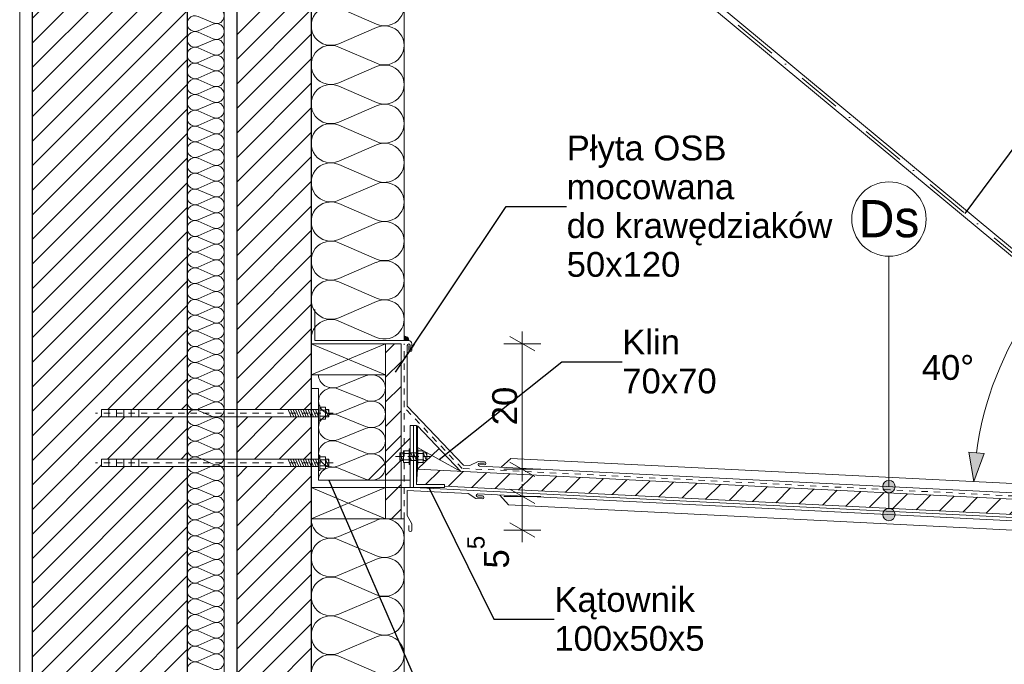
# Model space of a CAD drawing. Extents: x -72608 to -57388, y 19595 to 34464.
# Tile 3 of 12: x -70976 to -69388, y 29809 to 30848. Entities that reach past the tile are written whole.
import ezdxf

# ---------------------------------------------------------------- set-up
doc = ezdxf.new("R2010")
doc.units = 0
doc.header["$MEASUREMENT"] = 0
doc.linetypes.add('Dot & Dashed', pattern=[134.055552, 70.555553, -35.277777, 0, -28.222222])
doc.linetypes.add('Hidden Line', pattern=[20, 10, -10])
for name, color, linetype, lineweight in [('0_Nr_Pióra__21', 7, 'Continuous', 13), ('arch balustrady_Nr_Pióra__21', 7, 'Continuous', 13), ('arch opisy_Nr_Pióra__1', 7, 'Continuous', 25), ('arch opisy_Nr_Pióra__21', 7, 'Continuous', 13), ('ARCH STAL_Nr_Pióra__6', 5, 'Continuous', 13), ('Arch styropian_Nr_Pióra__21', 7, 'Continuous', 13), ('Arch wyposażenie_Nr_Pióra__21', 7, 'Continuous', 13), ('Arch wyposażenie_Nr_Pióra__6', 5, 'Continuous', 13), ('arch Ściany zewnętrzne_Nr_Pióra__21', 7, 'Continuous', 13), ('INWENT WYMIARY_Nr_Pióra__1', 7, 'Continuous', 25), ('INWENT WYMIARY_Nr_Pióra__21', 7, 'Continuous', 13), ('INWENT.ŚCIANY_Nr_Pióra__1', 7, 'Continuous', 25)]:
    doc.layers.add(name, color=color, linetype=linetype, lineweight=lineweight)
for name, color, linetype, lineweight, true_color in [('arch balustrady_Nr_Pióra__2', 7, 'Continuous', 13, 0x7f7f7f), ('ARCH DREWNO_Nr_Pióra__5', 7, 'Continuous', 13, 0x40a5ff), ('arch izolacje_Nr_Pióra__9', 7, 'Continuous', 13, 0x3dad99), ('Arch styropian_Nr_Pióra__2', 7, 'Continuous', 13, 0x7f7f7f), ('INWENT.ŚCIANY_Nr_Pióra__2', 7, 'Continuous', 13, 0x7f7f7f)]:
    doc.layers.add(name, color=color, linetype=linetype, lineweight=lineweight, true_color=true_color)
for name, color, linetype in [('arch opisy', 7, 'Continuous'), ('Arch styropian', 7, 'Continuous'), ('INWENT WYMIARY', 7, 'Continuous')]:
    doc.layers.add(name, color=color, linetype=linetype)
doc.styles.add('GENERATED_STYLE_1', font='arial.ttf')
doc.styles.add('GENERATED_STYLE_2', font='arial.ttf')
doc.styles.add('GENERATED_STYLE_3', font='txt')
doc.styles.add('GENERATED_STYLE_4', font='arial.ttf')
doc.dimstyles.new('GENERATED_STYLE__1', dxfattribs={"dimtxt": 40, "dimasz": 30.4, "dimexe": 0.18, "dimexo": 0, "dimgap": 0.09, "dimtad": 1, "dimtih": 1, "dimtoh": 1, "dimdec": 0, "dimlfac": 0.1, "dimzin": 0, "dimdsep": 46, "dimtxsty": 'GENERATED_STYLE_1', "dimblk": 'ARROWHEAD_2', "dimblk1": 'ARROWHEAD_2', "dimblk2": 'ARROWHEAD_2', "dimcen": 0.09, "dimclrd": 7, "dimclre": 7, "dimclrt": 7, "dimadec": 0, "dimazin": 0, "dimtfac": 1, "dimtdec": 4, "dimtmove": 0, "dimatfit": 3, "dimfxl": 0, "dimtolj": 1, "dimtzin": 0, "dimarcsym": 0})
doc.dimstyles.new('GENERATED_STYLE__2', dxfattribs={"dimtxt": 40, "dimasz": 30.4, "dimexe": 0.18, "dimexo": 0, "dimgap": 0.09, "dimtad": 1, "dimdec": 0, "dimlfac": 0.1, "dimzin": 0, "dimdsep": 46, "dimtxsty": 'GENERATED_STYLE_1', "dimblk": 'ARROWHEAD_2', "dimblk1": 'ARROWHEAD_2', "dimblk2": 'ARROWHEAD_2', "dimcen": 0.09, "dimclrd": 7, "dimclre": 7, "dimclrt": 7, "dimadec": 0, "dimazin": 0, "dimtfac": 1, "dimtdec": 4, "dimtmove": 0, "dimatfit": 3, "dimfxl": 0, "dimtolj": 1, "dimtzin": 0, "dimarcsym": 0})
doc.dimstyles.new('GENERATED_STYLE__4', dxfattribs={"dimtxt": 40, "dimasz": 45.6, "dimexe": 0.18, "dimexo": 40, "dimgap": 0.09, "dimtad": 1, "dimtih": 1, "dimtoh": 1, "dimdec": 0, "dimzin": 0, "dimdsep": 46, "dimtxsty": 'GENERATED_STYLE_1', "dimblk": 'ARROWHEAD_5', "dimblk1": 'ARROWHEAD_5', "dimblk2": 'ARROWHEAD_5', "dimcen": 0.09, "dimclrd": 7, "dimclre": 7, "dimclrt": 7, "dimadec": 0, "dimazin": 0, "dimtfac": 1, "dimtdec": 4, "dimtmove": 0, "dimatfit": 3, "dimfxl": 0, "dimtolj": 1, "dimtzin": 0, "dimarcsym": 0})
doc.dimstyles.new('GENERATED_STYLE__6', dxfattribs={"dimtxt": 0.18, "dimasz": 54.72, "dimexe": 0.18, "dimexo": 0.0625, "dimgap": 0.09, "dimtad": 0, "dimtih": 1, "dimtoh": 1, "dimdec": 4, "dimzin": 0, "dimdsep": 46, "dimcen": 0.09, "dimadec": 0, "dimazin": 0, "dimtfac": 1, "dimtdec": 4, "dimtmove": 0, "dimatfit": 3, "dimldrblk": 'ARROWHEAD_5', "dimfxl": 0, "dimtolj": 1, "dimtzin": 0, "dimarcsym": 0})
pattern_1 = [(45, (0, 0), (-19.79899, 19.79899), [])]

# ---------------------------------------------------------------- blocks, each defined once
blk = doc.blocks.new('InsulFib 11_3', base_point=(-70494.3, 30105.9))
at = {"layer": 'Arch styropian_Nr_Pióra__21', "linetype": 'Continuous'}
for p, q in [((-70462.2, 30256.4), (-70418.5, 30274.1)), ((-70418.5, 30235.2), (-70462.2, 30252.8)), ((-70462.2, 30213.9), (-70418.5, 30231.6)), ((-70418.5, 30192.7), (-70462.2, 30210.3)), ((-70462.2, 30171.4), (-70418.5, 30189.1)), ((-70418.5, 30150.2), (-70462.2, 30167.8)), ((-70462.2, 30128.9), (-70418.5, 30146.6)), ((-70418.5, 30107.7), (-70462.2, 30125.3))]:
    blk.add_line(p, q, dxfattribs=at)
for centre, start_param, end_param in [((-70471.4, 30275.9), 0, 1.983589), ((-70409.3, 30254.6), 1.158003, 5.125183), ((-70471.4, 30233.4), 4.299595, 8.266774), ((-70409.3, 30212.1), 1.158003, 5.125183), ((-70471.4, 30190.9), 4.299595, 8.266774), ((-70409.3, 30169.6), 1.158003, 5.125183), ((-70471.4, 30148.4), 4.299595, 8.266774), ((-70409.3, 30127.1), 1.158003, 5.125183), ((-70471.4, 30105.9), 4.299596, 6.283185)]:
    blk.add_ellipse(centre, major_axis=(-23, 0), ratio=0.925211, start_param=start_param, end_param=end_param, dxfattribs=at)
blk = doc.blocks.new('InsulFib 11_4', base_point=(-70506.3, 29292.5))
at = {"layer": 'Arch styropian_Nr_Pióra__21', "linetype": 'Continuous'}
for p, q in [((-70461.6, 30015.2), (-70401, 30041.2)), ((-70401, 29983.9), (-70461.6, 30009.9)), ((-70461.6, 29952.6), (-70401, 29978.6)), ((-70401, 29921.3), (-70461.6, 29947.3)), ((-70461.6, 29890), (-70401, 29916)), ((-70401, 29858.7), (-70461.6, 29884.7)), ((-70461.6, 29827.4), (-70401, 29853.4)), ((-70401, 29796.1), (-70461.6, 29822.1)), ((-70461.6, 29764.8), (-70401, 29790.8)), ((-70401, 29733.5), (-70461.6, 29759.5)), ((-70461.6, 29702.1), (-70401, 29728.2)), ((-70401, 29670.8), (-70461.6, 29696.9)), ((-70461.6, 29639.5), (-70401, 29665.6)), ((-70401, 29608.2), (-70461.6, 29634.3)), ((-70461.6, 29576.9), (-70401, 29603)), ((-70401, 29545.6), (-70461.6, 29571.7)), ((-70461.6, 29514.3), (-70401, 29540.4)), ((-70401, 29483), (-70461.6, 29509.1)), ((-70461.6, 29451.7), (-70401, 29477.7)), ((-70401, 29420.4), (-70461.6, 29446.4)), ((-70461.6, 29389.1), (-70401, 29415.1)), ((-70401, 29357.8), (-70461.6, 29383.8)), ((-70461.6, 29326.5), (-70401, 29352.5)), ((-70401, 29295.2), (-70461.6, 29321.2))]:
    blk.add_line(p, q, dxfattribs=at)
for centre, start_param, end_param in [((-70388.2, 30012.6), 1.158003, 5.125183), ((-70474.4, 30043.9), 0, 1.983589), ((-70474.4, 29981.3), 4.299595, 8.266774), ((-70388.2, 29950), 1.158003, 5.125183), ((-70474.4, 29918.6), 4.299595, 8.266774), ((-70388.2, 29887.3), 1.158003, 5.125183), ((-70474.4, 29856), 4.299595, 8.266774), ((-70388.2, 29824.7), 1.158003, 5.125183), ((-70474.4, 29793.4), 4.299595, 8.266774), ((-70388.2, 29762.1), 1.158003, 5.125183), ((-70474.4, 29730.8), 4.299595, 8.266774), ((-70388.2, 29699.5), 1.158003, 5.125183), ((-70474.4, 29668.2), 4.299595, 8.266774), ((-70388.2, 29636.9), 1.158003, 5.125183), ((-70474.4, 29605.6), 4.299595, 8.266774), ((-70388.2, 29574.3), 1.158003, 5.125183), ((-70474.4, 29543), 4.299595, 8.266774), ((-70388.2, 29511.7), 1.158003, 5.125183), ((-70474.4, 29480.4), 4.299595, 8.266774), ((-70388.2, 29449.1), 1.158003, 5.125183), ((-70474.4, 29417.8), 4.299595, 8.266774), ((-70388.2, 29386.5), 1.158003, 5.125183), ((-70474.4, 29355.2), 4.299595, 8.266774), ((-70388.2, 29323.9), 1.158003, 5.125183), ((-70474.4, 29292.5), 4.299596, 6.283185)]:
    blk.add_ellipse(centre, major_axis=(-31.9, 0), ratio=0.981297, start_param=start_param, end_param=end_param, dxfattribs=at)
blk = doc.blocks.new('InsulFib 11_5', base_point=(-70506.3, 30333.6))
at = {"layer": 'Arch styropian_Nr_Pióra__21', "linetype": 'Continuous'}
for p, q in [((-70461.6, 31125), (-70401, 31151.2)), ((-70401, 31093.4), (-70461.6, 31119.7)), ((-70461.6, 31061.9), (-70401, 31088.1)), ((-70401, 31030.3), (-70461.6, 31056.6)), ((-70461.6, 30998.8), (-70401, 31025)), ((-70401, 30967.2), (-70461.6, 30993.5)), ((-70461.6, 30935.7), (-70401, 30961.9)), ((-70401, 30904.1), (-70461.6, 30930.4)), ((-70461.6, 30872.6), (-70401, 30898.8)), ((-70401, 30841), (-70461.6, 30867.3)), ((-70461.6, 30809.5), (-70401, 30835.7)), ((-70401, 30777.9), (-70461.6, 30804.2)), ((-70461.6, 30746.4), (-70401, 30772.6)), ((-70401, 30714.8), (-70461.6, 30741.1)), ((-70461.6, 30683.3), (-70401, 30709.5)), ((-70401, 30651.7), (-70461.6, 30678)), ((-70461.6, 30620.2), (-70401, 30646.4)), ((-70401, 30588.6), (-70461.6, 30614.9)), ((-70461.6, 30557.1), (-70401, 30583.3)), ((-70401, 30525.5), (-70461.6, 30551.8)), ((-70461.6, 30494), (-70401, 30520.2)), ((-70401, 30462.4), (-70461.6, 30488.7)), ((-70461.6, 30430.9), (-70401, 30457.1)), ((-70401, 30399.3), (-70461.6, 30425.6)), ((-70461.6, 30367.8), (-70401, 30394)), ((-70401, 30336.2), (-70461.6, 30362.5))]:
    blk.add_line(p, q, dxfattribs=at)
for centre, start_param, end_param in [((-70474.4, 31153.9), 0, 1.983589), ((-70388.2, 31122.3), 1.158003, 5.125183), ((-70474.4, 31090.8), 4.299595, 8.266774), ((-70388.2, 31059.2), 1.158003, 5.125183), ((-70474.4, 31027.7), 4.299595, 8.266774), ((-70388.2, 30996.1), 1.158003, 5.125183), ((-70474.4, 30964.6), 4.299595, 8.266774), ((-70388.2, 30933), 1.158003, 5.125183), ((-70474.4, 30901.5), 4.299595, 8.266774), ((-70388.2, 30869.9), 1.158003, 5.125183), ((-70474.4, 30838.4), 4.299595, 8.266774), ((-70388.2, 30806.8), 1.158003, 5.125183), ((-70474.4, 30775.3), 4.299595, 8.266774), ((-70388.2, 30743.7), 1.158003, 5.125183), ((-70474.4, 30712.2), 4.299595, 8.266774), ((-70388.2, 30680.6), 1.158003, 5.125183), ((-70474.4, 30649.1), 4.299595, 8.266774), ((-70388.2, 30617.5), 1.158003, 5.125183), ((-70474.4, 30586), 4.299595, 8.266774), ((-70388.2, 30554.4), 1.158003, 5.125183), ((-70474.4, 30522.9), 4.299595, 8.266774), ((-70388.2, 30491.3), 1.158003, 5.125183), ((-70474.4, 30459.8), 4.299595, 8.266774), ((-70388.2, 30428.2), 1.158003, 5.125183), ((-70474.4, 30396.7), 4.299595, 8.266774), ((-70388.2, 30365.1), 1.158003, 5.125183), ((-70474.4, 30333.6), 4.299596, 6.283185)]:
    blk.add_ellipse(centre, major_axis=(-31.9, 0), ratio=0.988962, start_param=start_param, end_param=end_param, dxfattribs=at)
blk = doc.blocks.new('InsulFib 11_6', base_point=(-70706.3, 29292.5))
at = {"layer": 'Arch styropian_Nr_Pióra__2', "linetype": 'Continuous'}
for p, q in [((-70664.2, 30842.9), (-70688.5, 30853.5)), ((-70688.5, 30830.2), (-70664.2, 30840.8)), ((-70664.2, 30817.5), (-70688.5, 30828.1)), ((-70688.5, 30804.8), (-70664.2, 30815.4)), ((-70664.2, 30792.1), (-70688.5, 30802.7)), ((-70688.5, 30779.4), (-70664.2, 30790)), ((-70664.2, 30766.7), (-70688.5, 30777.3)), ((-70688.5, 30754), (-70664.2, 30764.6)), ((-70664.2, 30741.3), (-70688.5, 30751.9)), ((-70688.5, 30728.6), (-70664.2, 30739.2)), ((-70664.2, 30715.9), (-70688.5, 30726.5)), ((-70688.5, 30703.2), (-70664.2, 30713.8)), ((-70664.2, 30690.5), (-70688.5, 30701.1)), ((-70688.5, 30677.8), (-70664.2, 30688.4)), ((-70664.2, 30665.1), (-70688.5, 30675.7)), ((-70688.5, 30652.4), (-70664.2, 30663)), ((-70664.2, 30639.7), (-70688.5, 30650.3)), ((-70688.5, 30627), (-70664.2, 30637.6)), ((-70664.2, 30614.3), (-70688.5, 30624.9)), ((-70688.5, 30601.6), (-70664.2, 30612.2)), ((-70664.2, 30588.9), (-70688.5, 30599.5)), ((-70688.5, 30576.2), (-70664.2, 30586.8)), ((-70664.2, 30563.5), (-70688.5, 30574.1)), ((-70688.5, 30550.8), (-70664.2, 30561.4)), ((-70664.2, 30538.1), (-70688.5, 30548.7)), ((-70688.5, 30525.4), (-70664.2, 30536)), ((-70664.2, 30512.7), (-70688.5, 30523.3)), ((-70688.5, 30500), (-70664.2, 30510.6)), ((-70664.2, 30487.3), (-70688.5, 30497.9)), ((-70688.5, 30474.6), (-70664.2, 30485.2)), ((-70664.2, 30461.9), (-70688.5, 30472.5)), ((-70688.5, 30449.2), (-70664.2, 30459.8)), ((-70664.2, 30436.5), (-70688.5, 30447.1)), ((-70688.5, 30423.8), (-70664.2, 30434.4)), ((-70664.2, 30411.1), (-70688.5, 30421.7)), ((-70688.5, 30398.4), (-70664.2, 30409)), ((-70664.2, 30385.8), (-70688.5, 30396.3)), ((-70688.5, 30373.1), (-70664.2, 30383.6)), ((-70664.2, 30360.4), (-70688.5, 30370.9)), ((-70688.5, 30347.7), (-70664.2, 30358.2)), ((-70664.2, 30335), (-70688.5, 30345.5)), ((-70688.5, 30322.3), (-70664.2, 30332.8)), ((-70664.2, 30309.6), (-70688.5, 30320.1)), ((-70688.5, 30296.9), (-70664.2, 30307.4)), ((-70664.2, 30284.2), (-70688.5, 30294.7)), ((-70688.5, 30271.5), (-70664.2, 30282)), ((-70664.2, 30258.8), (-70688.5, 30269.3)), ((-70688.5, 30246.1), (-70664.2, 30256.6)), ((-70664.2, 30233.4), (-70688.5, 30243.9)), ((-70688.5, 30220.7), (-70664.2, 30231.2)), ((-70664.2, 30208), (-70688.5, 30218.5)), ((-70688.5, 30195.3), (-70664.2, 30205.8)), ((-70664.2, 30182.6), (-70688.5, 30193.1)), ((-70688.5, 30169.9), (-70664.2, 30180.4)), ((-70664.2, 30157.2), (-70688.5, 30167.7)), ((-70688.5, 30144.5), (-70664.2, 30155)), ((-70664.2, 30131.8), (-70688.5, 30142.3)), ((-70688.5, 30119.1), (-70664.2, 30129.6)), ((-70664.2, 30106.4), (-70688.5, 30116.9)), ((-70688.5, 30093.7), (-70664.2, 30104.2)), ((-70664.2, 30081), (-70688.5, 30091.5)), ((-70688.5, 30068.3), (-70664.2, 30078.8)), ((-70664.2, 30055.6), (-70688.5, 30066.1)), ((-70688.5, 30042.9), (-70664.2, 30053.4)), ((-70664.2, 30030.2), (-70688.5, 30040.7)), ((-70688.5, 30017.5), (-70664.2, 30028)), ((-70664.2, 30004.8), (-70688.5, 30015.3)), ((-70688.5, 29992.1), (-70664.2, 30002.6)), ((-70664.2, 29979.4), (-70688.5, 29989.9)), ((-70688.5, 29966.7), (-70664.2, 29977.2)), ((-70664.2, 29954), (-70688.5, 29964.5)), ((-70688.5, 29941.3), (-70664.2, 29951.8)), ((-70664.2, 29928.6), (-70688.5, 29939.1)), ((-70688.5, 29915.9), (-70664.2, 29926.4)), ((-70664.2, 29903.2), (-70688.5, 29913.7)), ((-70688.5, 29890.5), (-70664.2, 29901)), ((-70664.2, 29877.8), (-70688.5, 29888.3)), ((-70688.5, 29865.1), (-70664.2, 29875.6)), ((-70664.2, 29852.4), (-70688.5, 29862.9)), ((-70688.5, 29839.7), (-70664.2, 29850.2)), ((-70664.2, 29827), (-70688.5, 29837.5)), ((-70688.5, 29814.3), (-70664.2, 29824.9)), ((-70664.2, 29801.6), (-70688.5, 29812.2))]:
    blk.add_line(p, q, dxfattribs=at)
for centre, start_param, end_param in [((-70659.1, 30854.6), 1.158003, 5.125183), ((-70693.6, 30841.9), 4.299595, 8.266774), ((-70659.1, 30829.2), 1.158003, 5.125183), ((-70693.6, 30816.5), 4.299595, 8.266774), ((-70659.1, 30803.8), 1.158003, 5.125183), ((-70693.6, 30791.1), 4.299595, 8.266774), ((-70693.6, 30765.7), 4.299595, 8.266774), ((-70659.1, 30778.4), 1.158003, 5.125183), ((-70659.1, 30753), 1.158003, 5.125183), ((-70693.6, 30740.3), 4.299595, 8.266774), ((-70659.1, 30727.6), 1.158003, 5.125183), ((-70693.6, 30714.9), 4.299595, 8.266774), ((-70659.1, 30702.2), 1.158003, 5.125183), ((-70693.6, 30689.5), 4.299595, 8.266774), ((-70659.1, 30676.8), 1.158003, 5.125183), ((-70693.6, 30664.1), 4.299595, 8.266774), ((-70693.6, 30638.7), 4.299595, 8.266774), ((-70659.1, 30651.4), 1.158003, 5.125183), ((-70659.1, 30626), 1.158003, 5.125183), ((-70693.6, 30613.3), 4.299595, 8.266774), ((-70659.1, 30600.6), 1.158003, 5.125183), ((-70693.6, 30587.9), 4.299595, 8.266774), ((-70659.1, 30575.2), 1.158003, 5.125183), ((-70693.6, 30562.5), 4.299595, 8.266774), ((-70659.1, 30549.8), 1.158003, 5.125183), ((-70693.6, 30537.1), 4.299595, 8.266774), ((-70693.6, 30511.7), 4.299595, 8.266774), ((-70659.1, 30524.4), 1.158003, 5.125183), ((-70659.1, 30499), 1.158003, 5.125183), ((-70693.6, 30486.3), 4.299595, 8.266774), ((-70659.1, 30473.6), 1.158003, 5.125183), ((-70693.6, 30460.9), 4.299595, 8.266774), ((-70659.1, 30448.2), 1.158003, 5.125183), ((-70693.6, 30435.5), 4.299595, 8.266774), ((-70659.1, 30422.8), 1.158003, 5.125183), ((-70693.6, 30410.1), 4.299595, 8.266774), ((-70693.6, 30384.7), 4.299595, 8.266774), ((-70659.1, 30397.4), 1.158003, 5.125183), ((-70659.1, 30372), 1.158003, 5.125183), ((-70693.6, 30359.3), 4.299595, 8.266774), ((-70659.1, 30346.6), 1.158003, 5.125183), ((-70693.6, 30333.9), 4.299595, 8.266774), ((-70659.1, 30321.2), 1.158003, 5.125183), ((-70693.6, 30308.5), 4.299595, 8.266774), ((-70659.1, 30295.8), 1.158003, 5.125183), ((-70693.6, 30283.1), 4.299595, 8.266774), ((-70693.6, 30257.7), 4.299595, 8.266774), ((-70659.1, 30270.4), 1.158003, 5.125183), ((-70659.1, 30245), 1.158003, 5.125183), ((-70693.6, 30232.3), 4.299595, 8.266774), ((-70659.1, 30219.6), 1.158003, 5.125183), ((-70693.6, 30206.9), 4.299595, 8.266774), ((-70659.1, 30194.2), 1.158003, 5.125183), ((-70693.6, 30181.5), 4.299595, 8.266774), ((-70659.1, 30168.8), 1.158003, 5.125183), ((-70693.6, 30156.1), 4.299595, 8.266774), ((-70693.6, 30130.7), 4.299595, 8.266774), ((-70659.1, 30143.4), 1.158003, 5.125183), ((-70659.1, 30118), 1.158003, 5.125183), ((-70693.6, 30105.3), 4.299595, 8.266774), ((-70659.1, 30092.6), 1.158003, 5.125183), ((-70693.6, 30079.9), 4.299595, 8.266774), ((-70659.1, 30067.2), 1.158003, 5.125183), ((-70693.6, 30054.5), 4.299595, 8.266774), ((-70659.1, 30041.8), 1.158003, 5.125183), ((-70693.6, 30029.1), 4.299595, 8.266774), ((-70693.6, 30003.7), 4.299595, 8.266774), ((-70659.1, 30016.4), 1.158003, 5.125183), ((-70659.1, 29991), 1.158003, 5.125183), ((-70693.6, 29978.3), 4.299595, 8.266774), ((-70659.1, 29965.6), 1.158003, 5.125183), ((-70693.6, 29952.9), 4.299595, 8.266774), ((-70659.1, 29940.2), 1.158003, 5.125183), ((-70693.6, 29927.5), 4.299595, 8.266774), ((-70659.1, 29914.8), 1.158003, 5.125183), ((-70693.6, 29902.1), 4.299595, 8.266774), ((-70693.6, 29876.7), 4.299595, 8.266774), ((-70659.1, 29889.4), 1.158003, 5.125183), ((-70659.1, 29864), 1.158003, 5.125183), ((-70693.6, 29851.3), 4.299595, 8.266774), ((-70659.1, 29838.6), 1.158003, 5.125183), ((-70693.6, 29825.9), 4.299595, 8.266774), ((-70659.1, 29813.2), 1.158003, 5.125183), ((-70693.6, 29800.5), 4.299595, 8.266774)]:
    blk.add_ellipse(centre, major_axis=(-12.8, 0), ratio=0.995184, start_param=start_param, end_param=end_param, dxfattribs=at)
blk = doc.blocks.new('Linia_5', base_point=(-69574.3, 30050.5))
at = {"layer": 'arch opisy_Nr_Pióra__21', "linetype": 'Continuous'}
for points in [[(-69564.3, 30095.6), (-69565, 30099.4), (-69567.2, 30102.6), (-69570.4, 30104.8), (-69574.3, 30105.6), (-69578.1, 30104.8), (-69581.3, 30102.6), (-69583.5, 30099.4), (-69584.3, 30095.6), (-69583.5, 30091.7), (-69581.3, 30088.5), (-69578.1, 30086.3), (-69574.3, 30085.6), (-69570.4, 30086.3), (-69567.2, 30088.5), (-69565, 30091.7)], [(-69564.3, 30050.5), (-69565, 30054.3), (-69567.2, 30057.6), (-69570.4, 30059.8), (-69574.3, 30060.5), (-69578.1, 30059.8), (-69581.3, 30057.6), (-69583.5, 30054.3), (-69584.3, 30050.5), (-69583.5, 30046.7), (-69581.3, 30043.4), (-69578.1, 30041.3), (-69574.3, 30040.5), (-69570.4, 30041.3), (-69567.2, 30043.4), (-69565, 30046.7)]]:
    blk.add_hatch(color=256, dxfattribs=at).paths.add_polyline_path(points, flags=0)
blk.add_line((-69574.3, 30060.5), (-69574.3, 30085.6), dxfattribs=at)
for centre in [(-69574.3, 30095.6), (-69574.3, 30050.5)]:
    blk.add_circle(centre, 10, dxfattribs=at)
blk = doc.blocks.new('Linia_6', base_point=(-69574.3, 30095.6))
at = {"layer": 'arch opisy_Nr_Pióra__21', "linetype": 'Continuous'}
blk.add_line((-69574.3, 30095.6), (-69574.3, 30466.9), dxfattribs=at)
blk.add_circle((-69574.3, 30526.9), 60, dxfattribs=at)
blk = doc.blocks.new('*D17')
at = {"layer": 'INWENT WYMIARY_Nr_Pióra__21', "linetype": 'Continuous'}
for p, q in [((-70356.3, 29689.3), (-70356.3, 29749.3)), ((-68856.6, 29689.3), (-68856.6, 29749.3)), ((-70344.8, 29739.3), (-70367.9, 29699.3)), ((-68868.2, 29699.3), (-68845.1, 29739.3)), ((-70356.3, 29719.3), (-68856.6, 29719.3)), ((-68856.6, 29719.3), (-68837.1, 29719.3))]:
    blk.add_line(p, q, dxfattribs=at)
at = {"layer": 'INWENT WYMIARY_Nr_Pióra__1', "char_height": 40, "attachment_point": 7, "style": 'GENERATED_STYLE_1'}
for s, insert in [('{15}', (-70461.7, 29727.3)), ('{136/150}', (-69705.2, 29727.3))]:
    blk.add_mtext(s, dxfattribs=dict(at, insert=insert))
blk = doc.blocks.new('ARROWHEAD_2')
at = {"color": 0, "linetype": 'Continuous', "lineweight": 0}
for p, q in [((-0.378, -0.655), (0.378, 0.655)), ((0, 0), (-1, 0))]:
    blk.add_line(p, q, dxfattribs=at)
blk = doc.blocks.new('*D35')
at = {"layer": 'INWENT WYMIARY_Nr_Pióra__21', "linetype": 'Continuous'}
for p, q in [((-70165.7, 30079.8), (-70165.7, 30099.4)), ((-70135.7, 30079.8), (-70195.7, 30079.8)), ((-70145.7, 30068.3), (-70185.7, 30091.4)), ((-70165.7, 30025.5), (-70165.7, 30079.8)), ((-70185.7, 30037), (-70145.7, 30013.9)), ((-70135.7, 30025.5), (-70195.7, 30025.5)), ((-70165.7, 30005.9), (-70165.7, 30025.5))]:
    blk.add_line(p, q, dxfattribs=at)
at = {"layer": 'INWENT WYMIARY_Nr_Pióra__1', "insert": (-70186.7, 29963.5), "char_height": 40, "attachment_point": 7, "rotation": 90, "style": 'GENERATED_STYLE_2'}
blk.add_mtext('{5\\A1{\\H0.7x;\\S5^  ;}}', dxfattribs=at)
blk = doc.blocks.new('*D37')
at = {"layer": 'INWENT WYMIARY_Nr_Pióra__21', "linetype": 'Continuous'}
for p, q in [((-70145.7, 30314.3), (-70185.7, 30337.4)), ((-70165.7, 30325.9), (-70165.7, 30345.4)), ((-70135.7, 30325.9), (-70195.7, 30325.9)), ((-70165.7, 30123.6), (-70165.7, 30325.9)), ((-70185.7, 30135.1), (-70145.7, 30112)), ((-70135.7, 30123.6), (-70195.7, 30123.6)), ((-70165.7, 30104), (-70165.7, 30123.6))]:
    blk.add_line(p, q, dxfattribs=at)
at = {"layer": 'INWENT WYMIARY_Nr_Pióra__1', "insert": (-70173.7, 30194.4), "char_height": 40, "attachment_point": 7, "rotation": 90, "style": 'GENERATED_STYLE_1'}
blk.add_mtext('{20}', dxfattribs=at)
blk = doc.blocks.new('*D38')
at = {"layer": '0_Nr_Pióra__21', "linetype": 'Continuous'}
for points in [[(-69313.9, 30421.4), (-69332, 30377), (-69351.8, 30392)], [(-69437.6, 30103.8), (-69445.7, 30151.1), (-69420.9, 30148.8)]]:
    blk.add_hatch(color=256, dxfattribs=at).paths.add_polyline_path(points, flags=0)
for p, q in [((-69313.9, 30421.4), (-69351.8, 30392)), ((-69313.9, 30421.4), (-69332, 30377)), ((-69332, 30377), (-69351.8, 30392)), ((-69437.6, 30103.8), (-69445.7, 30151.1)), ((-69445.7, 30151.1), (-69420.9, 30148.8)), ((-69437.6, 30103.8), (-69420.9, 30148.8))]:
    blk.add_line(p, q, dxfattribs=at)
blk.add_arc((-68898.8, 30076.8), 539.5, 145.2243, 172.2135, dxfattribs=at)
at = {"layer": '0_Nr_Pióra__21', "insert": (-69521.4, 30267.1), "char_height": 40, "attachment_point": 7, "style": 'GENERATED_STYLE_1'}
blk.add_mtext('{40°}', dxfattribs=at)
blk = doc.blocks.new('ARROWHEAD_5')
at = {"color": 0, "linetype": 'Continuous', "lineweight": 0}
blk.add_line((0, 0), (-1, 0), dxfattribs=at)
blk.add_solid([(-1, 0.2679), (0, 0), (-1, -0.2679), (-1, 0.2679)], dxfattribs=at)

msp = doc.modelspace()

# ---------------------------------------------------------------- hatches: boundary and pattern name
at = {"layer": 'arch balustrady_Nr_Pióra__2', "linetype": 'Continuous'}
h = msp.add_hatch(dxfattribs=at)
h.set_pattern_fill('Fire_Proofing', color=256, style=0, pattern_type=2)
h.set_pattern_definition(pattern_1)
h.paths.add_polyline_path([(-70956.3, 31813.9), (-70956.3, 29292.5), (-70706.3, 29292.5), (-70706.3, 30127.9), (-70844.3, 30127.9), (-70844.3, 30133.9), (-70844.3, 30139.9), (-70706.3, 30139.9), (-70706.3, 30207.9), (-70844.3, 30207.9), (-70844.3, 30213.9), (-70844.3, 30219.9), (-70706.3, 30219.9), (-70706.3, 31187.9), (-70844.3, 31187.9), (-70844.3, 31193.9), (-70844.3, 31199.9), (-70706.3, 31199.9), (-70706.3, 31267.9), (-70844.3, 31267.9), (-70844.3, 31273.9), (-70844.3, 31279.9), (-70706.3, 31279.9), (-70706.3, 31813.9)], flags=0)
h = msp.add_hatch(dxfattribs=at)
h.set_pattern_fill('Fire_Proofing', color=256, style=0, pattern_type=2)
h.set_pattern_definition(pattern_1)
h.paths.add_polyline_path([(-70626.3, 30219.9), (-70506.3, 30219.9), (-70506.3, 31187.9), (-70626.3, 31187.9)], flags=0)
h = msp.add_hatch(dxfattribs=at)
h.set_pattern_fill('Fire_Proofing', color=256, style=0, pattern_type=2)
h.set_pattern_definition(pattern_1)
h.paths.add_polyline_path([(-70626.3, 30207.9), (-70626.3, 30139.9), (-70506.3, 30139.9), (-70506.3, 30207.9)], flags=0)
h = msp.add_hatch(dxfattribs=at)
h.set_pattern_fill('Fire_Proofing', color=256, style=0, pattern_type=2)
h.set_pattern_definition(pattern_1)
h.paths.add_polyline_path([(-70506.3, 29292.5), (-70506.3, 30127.9), (-70626.3, 30127.9), (-70626.3, 29292.5)], flags=0)
at = {"layer": 'arch balustrady_Nr_Pióra__21', "linetype": 'Continuous'}
msp.add_hatch(color=256, dxfattribs=at).paths.add_polyline_path([(-70356.3, 30338.4), (-70356.3, 30330.9), (-70348.8, 30330.9, 0.414214)], flags=0)
h = msp.add_hatch(dxfattribs=at)
h.set_pattern_fill('Fire_Proofing', color=256, style=0, pattern_type=2)
h.set_pattern_definition(pattern_1)
h.paths.add_polyline_path([(-70361.3, 30043.9), (-70386.3, 30043.9), (-70386.3, 30325.9), (-70361.3, 30325.9)], flags=0)
h = msp.add_hatch(dxfattribs=at)
h.set_pattern_fill('Fire_Proofing', color=256, style=0, pattern_type=2)
h.set_pattern_definition(pattern_1)
h.paths.add_polyline_path([(-70291.3, 30096.4), (-68861.4, 30024.9), (-68860.1, 30049.8), (-70334.8, 30123.6), (-70336.1, 30098.9), (-70291.3, 30098.9)], flags=0)

# ---------------------------------------------------------------- linework, layer by layer
for p, q in [((-70492.4, 30226.4), (-70494.3, 30226.4)), ((-70494.3, 30226.4), (-70494.3, 30201.4)), ((-70492.4, 30201.4), (-70492.4, 30226.4)), ((-70492.4, 30223.4), (-70483.3, 30223.4)), ((-70483.3, 30204.4), (-70483.3, 30223.4)), ((-70844.3, 30219.9), (-70844.3, 30207.9)), ((-70494.3, 30219.9), (-70844.3, 30219.9)), ((-70494.3, 30207.9), (-70844.3, 30207.9)), ((-70832.3, 30219.9), (-70832.3, 30207.9)), ((-70820.3, 30219.9), (-70820.3, 30207.9)), ((-70808.3, 30219.9), (-70808.3, 30207.9)), ((-70796.3, 30219.9), (-70796.3, 30207.9)), ((-70784.3, 30219.9), (-70784.3, 30207.9)), ((-70538.3, 30207.9), (-70543.3, 30219.9)), ((-70534.3, 30207.9), (-70539.3, 30219.9)), ((-70530.3, 30207.9), (-70535.3, 30219.9)), ((-70526.3, 30207.9), (-70531.3, 30219.9)), ((-70522.3, 30207.9), (-70527.3, 30219.9)), ((-70518.3, 30207.9), (-70523.3, 30219.9)), ((-70514.3, 30207.9), (-70519.3, 30219.9)), ((-70510.3, 30207.9), (-70515.3, 30219.9)), ((-70506.3, 30207.9), (-70511.3, 30219.9)), ((-70502.3, 30207.9), (-70507.3, 30219.9)), ((-70498.3, 30207.9), (-70503.3, 30219.9)), ((-70494.3, 30207.9), (-70499.3, 30219.9)), ((-70494.3, 30217.5), (-70495.3, 30219.9)), ((-70492.4, 30218.9), (-70483.3, 30218.9)), ((-70492.4, 30208.9), (-70483.3, 30208.9)), ((-70477.6, 30219.9), (-70483.3, 30219.9)), ((-70478.3, 30207.9), (-70483.3, 30219.9)), ((-70477.6, 30213.9), (-70483.3, 30213.9)), ((-70482.3, 30207.9), (-70483.3, 30210.3)), ((-70477.6, 30207.9), (-70483.3, 30207.9)), ((-70477.6, 30215.7), (-70479.3, 30219.9)), ((-70477.6, 30219.9), (-70477.6, 30207.9)), ((-70492.4, 30201.4), (-70494.3, 30201.4)), ((-70492.4, 30204.4), (-70483.3, 30204.4)), ((-70492.4, 30146.4), (-70494.3, 30146.4)), ((-70494.3, 30146.4), (-70494.3, 30121.4)), ((-70492.4, 30121.4), (-70492.4, 30146.4)), ((-70492.4, 30143.4), (-70483.3, 30143.4)), ((-70483.3, 30124.4), (-70483.3, 30143.4)), ((-70363.1, 30149.9), (-70357.3, 30149.9)), ((-70363.1, 30149.9), (-70363.1, 30137.9)), ((-70358.1, 30137.9), (-70363.1, 30149.9)), ((-70363.1, 30143.9), (-70357.3, 30143.9)), ((-70357.3, 30145.7), (-70359.1, 30149.9)), ((-70348.3, 30153.4), (-70357.3, 30153.4)), ((-70357.3, 30134.4), (-70357.3, 30153.4)), ((-70348.3, 30148.9), (-70357.3, 30148.9)), ((-70348.3, 30131.4), (-70348.3, 30156.4)), ((-70348.3, 30156.4), (-70346.3, 30156.4)), ((-70346.3, 30156.4), (-70346.3, 30131.4)), ((-70336.3, 30149.9), (-70346.3, 30149.9)), ((-70346.3, 30149.9), (-70336.3, 30149.9)), ((-70344.3, 30137.9), (-70346.3, 30142.7)), ((-70340.3, 30137.9), (-70345.3, 30149.9)), ((-70336.3, 30137.9), (-70341.3, 30149.9)), ((-70336.3, 30147.5), (-70337.3, 30149.9)), ((-70334.4, 30156.4), (-70336.3, 30156.4)), ((-70336.3, 30156.4), (-70336.3, 30131.4)), ((-70334.4, 30131.4), (-70334.4, 30156.4)), ((-70334.4, 30153.4), (-70325.3, 30153.4)), ((-70334.4, 30148.9), (-70325.3, 30148.9)), ((-70325.3, 30134.4), (-70325.3, 30153.4)), ((-70319.6, 30149.9), (-70325.3, 30149.9)), ((-70320.3, 30137.9), (-70325.3, 30149.9)), ((-70319.6, 30143.9), (-70325.3, 30143.9)), ((-70319.6, 30145.7), (-70321.3, 30149.9)), ((-70319.6, 30149.9), (-70319.6, 30137.9)), ((-70844.3, 30139.9), (-70844.3, 30127.9)), ((-70494.3, 30139.9), (-70844.3, 30139.9)), ((-70494.3, 30127.9), (-70844.3, 30127.9)), ((-70832.3, 30139.9), (-70832.3, 30127.9)), ((-70820.3, 30139.9), (-70820.3, 30127.9)), ((-70808.3, 30139.9), (-70808.3, 30127.9)), ((-70796.3, 30139.9), (-70796.3, 30127.9)), ((-70784.3, 30139.9), (-70784.3, 30127.9)), ((-70538.3, 30127.9), (-70543.3, 30139.9)), ((-70534.3, 30127.9), (-70539.3, 30139.9)), ((-70530.3, 30127.9), (-70535.3, 30139.9)), ((-70526.3, 30127.9), (-70531.3, 30139.9)), ((-70522.3, 30127.9), (-70527.3, 30139.9)), ((-70518.3, 30127.9), (-70523.3, 30139.9)), ((-70514.3, 30127.9), (-70519.3, 30139.9)), ((-70510.3, 30127.9), (-70515.3, 30139.9)), ((-70506.3, 30127.9), (-70511.3, 30139.9)), ((-70502.3, 30127.9), (-70507.3, 30139.9)), ((-70498.3, 30127.9), (-70503.3, 30139.9)), ((-70494.3, 30127.9), (-70499.3, 30139.9)), ((-70494.3, 30137.5), (-70495.3, 30139.9)), ((-70492.4, 30138.9), (-70483.3, 30138.9)), ((-70492.4, 30128.9), (-70483.3, 30128.9)), ((-70477.6, 30139.9), (-70483.3, 30139.9)), ((-70478.3, 30127.9), (-70483.3, 30139.9)), ((-70477.6, 30133.9), (-70483.3, 30133.9)), ((-70482.3, 30127.9), (-70483.3, 30130.3)), ((-70477.6, 30127.9), (-70483.3, 30127.9)), ((-70477.6, 30135.7), (-70479.3, 30139.9)), ((-70477.6, 30139.9), (-70477.6, 30127.9)), ((-70362.1, 30137.9), (-70363.1, 30140.3)), ((-70363.1, 30137.9), (-70357.3, 30137.9)), ((-70348.3, 30138.9), (-70357.3, 30138.9)), ((-70348.3, 30134.4), (-70357.3, 30134.4)), ((-70348.3, 30131.4), (-70346.3, 30131.4)), ((-70336.3, 30137.9), (-70346.3, 30137.9)), ((-70346.3, 30137.9), (-70336.3, 30137.9)), ((-70334.4, 30131.4), (-70336.3, 30131.4)), ((-70334.4, 30138.9), (-70325.3, 30138.9)), ((-70334.4, 30134.4), (-70325.3, 30134.4)), ((-70324.3, 30137.9), (-70325.3, 30140.3)), ((-70319.6, 30137.9), (-70325.3, 30137.9)), ((-70492.4, 30121.4), (-70494.3, 30121.4)), ((-70492.4, 30124.4), (-70483.3, 30124.4))]:
    msp.add_line(p, q, dxfattribs=at)
at = {"layer": 'arch balustrady_Nr_Pióra__21', "linetype": 'Hidden Line'}
for p, q in [((-70470.6, 30213.9), (-70854.3, 30213.9)), ((-70370.1, 30143.9), (-70336.3, 30143.9)), ((-70312.6, 30143.9), (-70346.3, 30143.9)), ((-70470.6, 30133.9), (-70854.3, 30133.9))]:
    msp.add_line(p, q, dxfattribs=at)
at = {"layer": 'ARCH DREWNO_Nr_Pióra__5', "linetype": 'Continuous'}
for p, q in [((-70386.3, 30325.9), (-70506.3, 30325.9)), ((-70506.3, 30325.9), (-70506.3, 30275.9)), ((-70386.3, 30325.9), (-70506.3, 30275.9)), ((-70386.3, 30275.9), (-70506.3, 30325.9)), ((-70386.3, 30275.9), (-70386.3, 30325.9)), ((-70506.3, 30275.9), (-70386.3, 30275.9)), ((-70386.3, 30093.9), (-70506.3, 30093.9)), ((-70506.3, 30093.9), (-70506.3, 30043.9)), ((-70386.3, 30093.9), (-70506.3, 30043.9)), ((-70386.3, 30043.9), (-70506.3, 30093.9)), ((-70386.3, 30043.9), (-70386.3, 30093.9)), ((-70506.3, 30043.9), (-70386.3, 30043.9))]:
    msp.add_line(p, q, dxfattribs=at)
at = {"layer": 'arch izolacje_Nr_Pióra__9', "linetype": 'Continuous'}
for p, q in [((-70356.3, 31883.2), (-70356.3, 30330.9)), ((-70356.3, 30043.9), (-70361.3, 30043.9)), ((-70356.3, 30043.9), (-70356.3, 29292.5))]:
    msp.add_line(p, q, dxfattribs=at)
at = {"layer": 'ARCH STAL_Nr_Pióra__6', "linetype": 'Continuous'}
for p, q in [((-70506.3, 30253.9), (-70506.3, 30093.9)), ((-70494.3, 30253.9), (-70506.3, 30253.9)), ((-70494.3, 30105.9), (-70494.3, 30253.9)), ((-70346.3, 30093.9), (-70346.3, 30193.9)), ((-70346.3, 30193.9), (-70341.3, 30193.9)), ((-70341.3, 30193.9), (-70341.3, 30093.9)), ((-70336.3, 30193.9), (-70341.3, 30193.9)), ((-70341.3, 30193.9), (-70341.3, 30093.9)), ((-70336.3, 30098.9), (-70336.3, 30193.9)), ((-70414.3, 30105.9), (-70346.3, 30173.9)), ((-70346.3, 30105.9), (-70494.3, 30105.9)), ((-70346.3, 30093.9), (-70346.3, 30105.9)), ((-70291.3, 30098.9), (-70336.3, 30098.9)), ((-70291.3, 30093.9), (-70291.3, 30098.9)), ((-70506.3, 30093.9), (-70346.3, 30093.9)), ((-70341.3, 30093.9), (-70346.3, 30093.9)), ((-70341.3, 30093.9), (-70291.3, 30093.9)), ((-68901.6, 30021.9), (-70341.3, 30093.9))]:
    msp.add_line(p, q, dxfattribs=at)
at = {"layer": 'Arch wyposażenie_Nr_Pióra__21', "linetype": 'Continuous'}
for p, q in [((-70500.3, 30330.9), (-70500.3, 30380.9)), ((-70500.3, 30330.9), (-70348.8, 30330.9)), ((-70351.3, 30225.4), (-70351.3, 30323.1)), ((-70348.8, 30323.1), (-70348.8, 30315.6)), ((-70346.3, 30323.1), (-70346.3, 30315.6)), ((-70343.8, 30325.9), (-70343.8, 30315.6)), ((-70351.3, 30225.4), (-70351.3, 30238.6)), ((-70260.4, 30129.9), (-70351.3, 30225.4)), ((-70334.8, 30123.6), (-70334.8, 30193.6)), ((-70264.9, 30120.1), (-70334.8, 30193.6)), ((-70334.8, 30158.6), (-70264.9, 30120.1)), ((-70299.9, 30156.8), (-70334.8, 30123.6)), ((-70250.5, 30129.4), (-70260.4, 30129.9)), ((-70250.5, 30129.4), (-70237, 30136.2)), ((-70237, 30136.2), (-70226.8, 30135.7)), ((-69013.1, 30067.5), (-70234.7, 30128.6)), ((-70234.5, 30131.1), (-70227.1, 30130.7)), ((-70234.4, 30133.6), (-70226.9, 30133.2)), ((-70199.7, 30126.8), (-70184, 30141.1)), ((-69062.3, 30085), (-70184, 30141.1)), ((-70334.8, 30123.6), (-70336.1, 30098.9)), ((-68860.1, 30049.8), (-70334.8, 30123.6)), ((-68861.4, 30024.9), (-70291.3, 30096.4)), ((-70351.3, 30089.4), (-70351.3, 30048.8)), ((-70253.1, 30084.5), (-70351.3, 30089.4)), ((-70253.1, 30084.5), (-70240.4, 30076.3)), ((-70237.5, 30078.7), (-70230.1, 30078.3)), ((-70237.4, 30081.2), (-70229.9, 30080.8)), ((-69015.7, 30022.6), (-70237.3, 30083.7)), ((-70202, 30081.9), (-70187.7, 30066.2)), ((-70240.4, 30076.3), (-70230.2, 30075.8)), ((-69066, 30010.1), (-70187.7, 30066.2)), ((-70351.3, 30048.8), (-70343.8, 30035.7)), ((-70348.8, 30033), (-70348.8, 30025.5)), ((-70343.8, 30035.7), (-70343.8, 30025.5))]:
    msp.add_line(p, q, dxfattribs=at)
at = {"layer": 'Arch wyposażenie_Nr_Pióra__21', "linetype": 'Hidden Line'}
for p, q in [((-70356.3, 30043.9), (-70356.3, 30325.9)), ((-70262.7, 30125), (-70356.3, 30223.4)), ((-68852.6, 30054.5), (-70262.7, 30125))]:
    msp.add_line(p, q, dxfattribs=at)
at = {"layer": 'Arch wyposażenie_Nr_Pióra__21', "linetype": 'Continuous'}
for centre, radius, start, end in [((-70356.3, 30330.9), 7.5, 0, 90), ((-70348.8, 30323.1), 2.5, 0, 180), ((-70348.8, 30325.9), 5, 0, 90), ((-70346.3, 30315.6), 2.5, 180, 0), ((-70234.5, 30131.1), 2.5, 87.1376, 267.1376), ((-70226.9, 30133.2), 2.5, 267.1376, 87.1376), ((-70237.4, 30081.2), 2.5, 87.1376, 267.1376), ((-70230.1, 30078.3), 2.5, 267.1376, 87.1376), ((-70346.3, 30025.5), 2.5, 180, 0)]:
    msp.add_arc(centre, radius, start, end, dxfattribs=at)
at = {"layer": 'Arch wyposażenie_Nr_Pióra__6', "linetype": 'Dot & Dashed'}
msp.add_line((-68937.3, 30108.8), (-70256.3, 31203.9), dxfattribs=at)
at = {"layer": 'Arch wyposażenie_Nr_Pióra__6', "linetype": 'Continuous'}
for p, q in [((-69003.3, 30170.1), (-70183.1, 31149.6)), ((-69009.7, 30162.4), (-70189.5, 31141.9))]:
    msp.add_line(p, q, dxfattribs=at)
at = {"layer": 'arch Ściany zewnętrzne_Nr_Pióra__21', "linetype": 'Continuous'}
for p, q in [((-70386.3, 30043.9), (-70386.3, 30325.9)), ((-70361.3, 30325.9), (-70386.3, 30325.9)), ((-70361.3, 30043.9), (-70361.3, 30325.9)), ((-70386.3, 30043.9), (-70361.3, 30043.9))]:
    msp.add_line(p, q, dxfattribs=at)
at = {"layer": 'INWENT.ŚCIANY_Nr_Pióra__1', "linetype": 'Continuous'}
for p, q in [((-70956.3, 31883.2), (-70956.3, 29292.5)), ((-70706.3, 31883.2), (-70706.3, 29292.5)), ((-70626.3, 31883.2), (-70626.3, 29292.5)), ((-70506.3, 31883.2), (-70506.3, 29292.5))]:
    msp.add_line(p, q, dxfattribs=at)
at = {"layer": 'INWENT.ŚCIANY_Nr_Pióra__2', "linetype": 'Continuous'}
for p, q in [((-70976.3, 31883.2), (-70976.3, 29292.5)), ((-70646.3, 31883.2), (-70646.3, 29292.5))]:
    msp.add_line(p, q, dxfattribs=at)

# ---------------------------------------------------------------- block references
at = {"layer": 'arch opisy', "linetype": 'Continuous'}
for name, p in [('Linia_6', (-69574.3, 30095.6)), ('Linia_5', (-69574.3, 30050.5))]:
    msp.add_blockref(name, p, dxfattribs=at)
at = {"layer": 'Arch styropian', "color": 104, "linetype": 'Continuous', "lineweight": 13, "true_color": 0x029e21}
for name, p in [('InsulFib 11_6', (-70706.3, 29292.5)), ('InsulFib 11_5', (-70506.3, 30333.6)), ('InsulFib 11_3', (-70494.3, 30105.9)), ('InsulFib 11_4', (-70506.3, 29292.5))]:
    msp.add_blockref(name, p, dxfattribs=at)

# ---------------------------------------------------------------- texts
at = {"layer": 'arch opisy_Nr_Pióra__1', "linetype": 'Continuous', "insert": (-69574.3, 30557.5), "char_height": 60, "attachment_point": 2, "style": 'GENERATED_STYLE_3'}
msp.add_mtext('{Ds}', dxfattribs=at)
at = {"layer": 'arch opisy_Nr_Pióra__21', "linetype": 'Continuous', "char_height": 40, "width": 485.892, "attachment_point": 4, "style": 'GENERATED_STYLE_4'}
for s, insert, line_spacing_factor in [('{Płyta OSB\\Pmocowana \\Pdo krawędziaków\\P50x120}', (-70094.1, 30547.3), 0.937878), ('{Klin\\P70x70}', (-70004.4, 30296.9), 0.940294), ('{Kątownik\\P100x50x5}', (-70114, 29882), 0.940294)]:
    msp.add_mtext(s, dxfattribs=dict(at, insert=insert, line_spacing_factor=line_spacing_factor))

# ---------------------------------------------------------------- dimensions: what is measured, and where the dimension line sits
at = {"linetype": 'Continuous'}
dim = msp.add_angular_dim_3p(base=(-69401.5, 30272.6), center=(-68898.8, 30076.8), p1=(-70256.3, 31203.9), p2=(-70184, 30141.1), text='40°', dimstyle='GENERATED_STYLE__4', dxfattribs=at)
dim.commit()
dim.dimension.update_dxf_attribs({"geometry": '*D38', "text_midpoint": (-69480.1, 30287.1), "dimtype": 165})
at = {"layer": 'INWENT WYMIARY', "linetype": 'Continuous'}
for base, p1, p2, picture, middle in [((-70165.7, 30123.6), (-70334.8, 30123.6), (-70361.3, 30325.9), '*D37', (-70193.7, 30224.7)), ((-70165.7, 30025.5), (-70343.8, 30025.5), (-70160.5, 30079.8), '*D35', (-70193.7, 30018.8))]:
    dim = msp.add_linear_dim(base=base, p1=p1, p2=p2, angle=90, dimstyle='GENERATED_STYLE__2', dxfattribs=at)
    dim.commit()
    dim.dimension.update_dxf_attribs({"geometry": picture, "text_midpoint": middle})
dim = msp.add_linear_dim(base=(-70506.3, 29719.3), p1=(-70356.3, 29589.2), p2=(-68856.6, 30019.6), text='136/150', dimstyle='GENERATED_STYLE__1', dxfattribs=at)
dim.commit()
dim.dimension.update_dxf_attribs({"geometry": '*D17', "text_midpoint": (-69606.5, 29747.3)})

# ---------------------------------------------------------------- leaders
at = {"layer": 'arch opisy_Nr_Pióra__21', "linetype": 'Continuous', "annotation_type": 0, "has_hookline": 1, "hookline_direction": 0}
for points, text_width in [([(-69451.4, 30535.6), (-69256.5, 30799.2), (-69159.2, 30799.2)], 374), ([(-70370, 30279.8), (-70191.5, 30547.3), (-70094.2, 30547.3)], 425.9), ([(-70299.9, 30139.3), (-70101.9, 30296.9), (-70004.5, 30296.9)], 146.8), ([(-70477.8, 30105.9), (-70223.6, 29521.7), (-70126.2, 29521.7)], 444.1), ([(-70316.3, 30093.9), (-70211.5, 29882), (-70114.1, 29882)], 233.8)]:
    msp.add_leader(points, dimstyle='GENERATED_STYLE__6', dxfattribs=dict(at, text_width=text_width))

doc.saveas('drawing.dxf')
